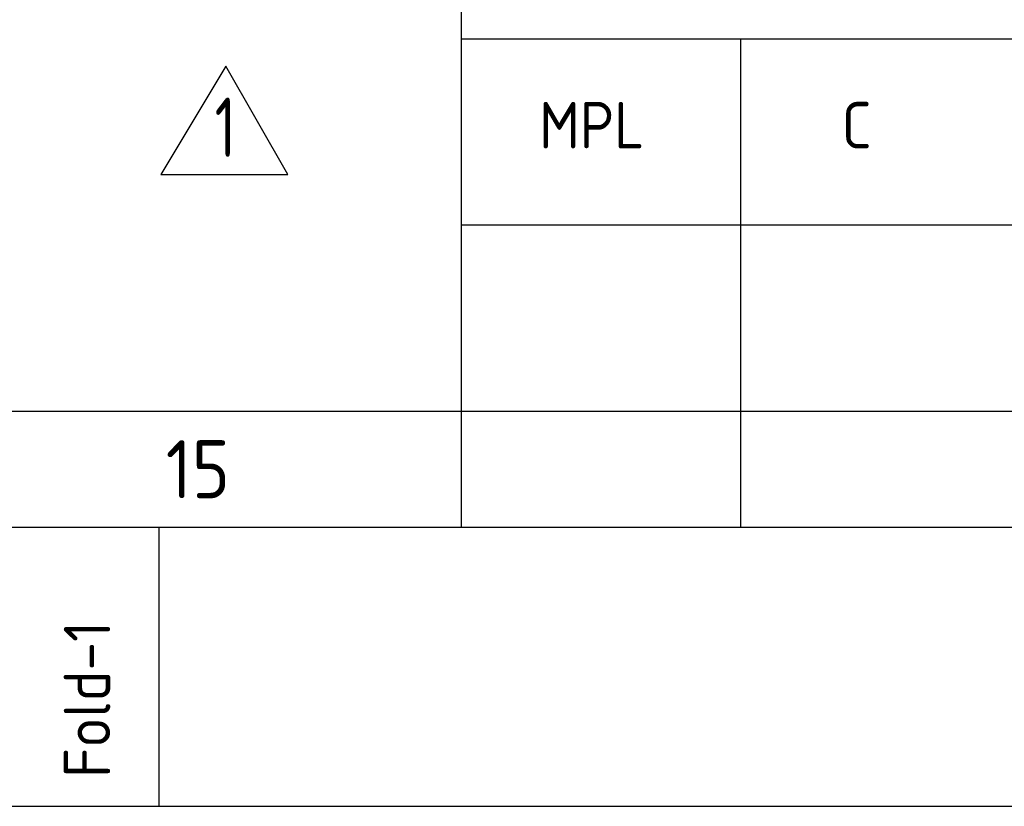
# Model space of a CAD drawing. Extents: x -287416 to 4934791, y -504132 to 1826789.
# Tile 113 of 132: x 110854 to 117207, y 146322 to 151396. Entities that reach past the tile are written whole.
import ezdxf
from ezdxf.enums import TextEntityAlignment as Align

# ---------------------------------------------------------------- set-up
doc = ezdxf.new("R2010")
doc.units = 0
doc.header["$LTSCALE"] = 800
doc.header["$MEASUREMENT"] = 0
doc.linetypes.add('CONTINOUS', pattern=[0])
doc.layers.get('0').update_dxf_attribs({"linetype": 'CONTINUOUS'})
doc.layers.add('HANGERS', color=1, linetype='CONTINUOUS')
doc.styles.add('ROMANS', font='ISO9.shx', dxfattribs={"width": 0.8})
doc.styles.get("Standard").update_dxf_attribs({"font": 'ISO9'})

# ---------------------------------------------------------------- blocks, each defined once
blk = doc.blocks.new('A$C731D3036')
for p, q in [((-438.005, 26.681), (-438.005, 195.657)), ((-438.005, 73.371), (-26.68, 73.371)), ((-411.324, 73.371), (-411.324, 26.681)), ((-438.005, 55.584), (-193.434, 55.584)), ((-2590.232, 37.797), (-251.241, 37.797)), ((-466.909, 0), (-466.909, 26.681))]:
    blk.add_line(p, q)
for points in [[(0, 1869.858), (-2643.593, 1869.858), (-2643.593, 0), (0, 0)], [(-26.68, 1843.178), (-2616.912, 1843.178), (-2616.912, 26.681), (-26.68, 26.681)]]:
    blk.add_lwpolyline(points, close=True)
for s, height, p in [('MPL', 4.4467, (-430.588, 62.908)), ('C', 4.447, (-401.645, 62.908))]:
    blk.add_text(s, height=height).set_placement(p)
blk.add_text('15', height=5.5584).set_placement((-463.221, 32.232), align=Align.MIDDLE)
blk.add_text('Fold-1', height=4.4467, rotation=90).set_placement((-471.597, 2.737))
blk = doc.blocks.new('A$C4C8A360A')
at = {"layer": 'HANGERS', "linetype": 'Continuous'}
for p, q in [((3.427, 5.706), (0, 0)), ((6.692, 0), (3.427, 5.706)), ((0, 0), (6.692, 0))]:
    blk.add_line(p, q, dxfattribs=at)
at = {"layer": 'HANGERS', "linetype": 'Continuous', "style": 'ROMANS', "width": 0.8}
blk.add_text('1', height=3.123, dxfattribs=at).set_placement((2.837, 0.922))

msp = doc.modelspace()

# ---------------------------------------------------------------- block references
at = {"color": 1, "linetype": 'CONTINOUS', "lineweight": 15, "xscale": 67.46500254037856, "yscale": 67.46500254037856, "zscale": 67.46500254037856}
msp.add_blockref('A$C731D3036', (143254.7, 146321.8), dxfattribs=at)
at = {"layer": 'HANGERS', "linetype": 'Continuous', "xscale": 122.5, "yscale": 122.5, "zscale": 122.5}
msp.add_blockref('A$C4C8A360A', (111764.1, 150398.1), dxfattribs=at)

doc.saveas('drawing.dxf')
